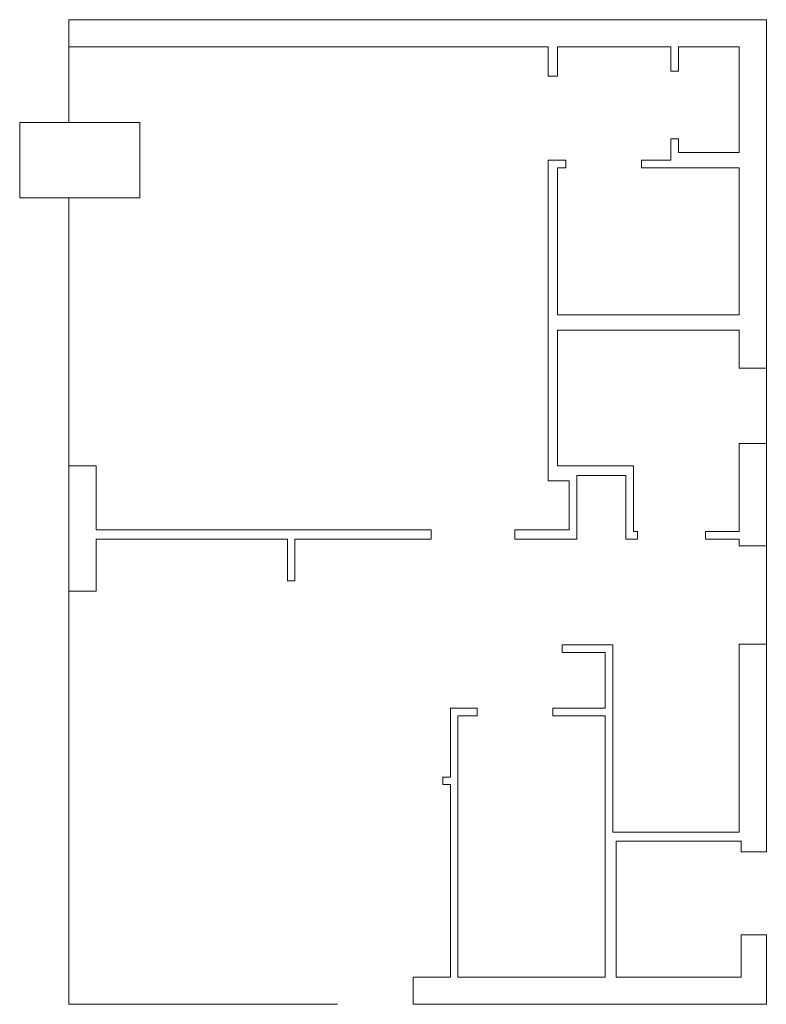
# Model space of a CAD drawing. Header units: metres. Extents: x 7472034 to 8439876, y 5890181 to 5961460.
# Tile 202 of 202: x 8439866 to 8439876, y 5890181 to 5890194. Entities that reach past the tile are written whole.
import ezdxf

# ---------------------------------------------------------------- set-up
doc = ezdxf.new("R2010")
doc.units = ezdxf.units.M
doc.header["$MEASUREMENT"] = 0
doc.layers.get('0').update_dxf_attribs({"linetype": 'CONTINUOUS', "lineweight": 5})
doc.layers.add('Ściany grube', color=51, linetype='CONTINUOUS')

# ---------------------------------------------------------------- blocks, each defined once
blk = doc.blocks.new('A$C1E3701F3')
at = {"layer": 'Ściany grube', "linetype": 'ByBlock', "lineweight": 9, "ltscale": 15}
blk.add_line((697, 989.1), (827, 989.1), dxfattribs=at)
at = {"layer": 'Ściany grube', "linetype": 'ByBlock', "lineweight": 9, "ltscale": 5, "elevation": 0}
for points in [[(461.4, 989.1), (0, 989.1), (0, 65.1), (36, 65.1), (36, 700.1), (75, 700.1), (75, 712.6), (36, 712.6), (36, 862.6), (68, 862.6), (68, 872.6), (36, 872.6), (36, 953.1), (176, 953.1), (176, 872.6), (158, 872.6), (158, 862.6), (186, 862.6), (186, 823.6), (196, 823.6), (196, 953.1), (391, 953.1), (391, 712.6), (196, 712.6), (196, 723.6), (186, 723.6), (186, 700.1), (610.5, 700.1), (610.5, 728.1), (675.5, 728.1), (675.5, 656.1), (688, 656.1), (688, 738.1), (603.5, 738.1), (603.5, 803.1), (688, 803.1), (688, 818.3), (678, 818.3), (678, 813.1), (591, 813.1), (591, 712.6), (411, 712.6), (411, 953.1), (461.4, 953.1)], [(561.4, 989.1), (561.4, 953.1), (678, 953.1), (678, 908.3), (688, 908.3), (688, 953.1), (697, 953.1), (697, 989.1)]]:
    blk.add_lwpolyline(points, close=True, dxfattribs=at)
at = {"layer": 'Ściany grube', "linetype": 'ByBlock', "lineweight": 9, "ltscale": 15}
for points, elevation in [([(461.4, 989.1), (561.4, 989.1)], 0), ([(36, 65.1), (136, 65.1)], 0.2), ([(236, 65.1), (591, 65.1)], 0.2), ([(757, 65.1), (857, 65.1)], 0)]:
    blk.add_lwpolyline(points, dxfattribs=dict(at, elevation=elevation))
at = {"layer": 'Ściany grube', "linetype": 'ByBlock', "lineweight": 9, "ltscale": 5, "elevation": 0}
for points in [[(1304, 521.1), (1304, 989.1), (1212, 989.1), (1212, 955.6), (1268, 955.6), (1268, 790.1), (1088, 790.1), (1088, 955.6), (1102, 955.6), (1102, 989.1), (827, 989.1), (827, 953.1), (1076, 953.1), (1076, 785.6), (828, 785.6), (828, 718.6), (838, 718.6), (838, 775.6), (912, 775.6), (912, 706.1), (922, 706.1), (922, 775.6), (1268, 775.6), (1268, 580.6), (922, 580.6), (922, 580.6), (922, 580.6), (922, 606.1), (912, 606.1), (912, 580.6), (912, 580.6), (912, 570.6), (1003, 570.6), (1003, 560.6), (1013, 560.6), (1013, 570.6), (1268, 570.6), (1268, 521.1), (1304, 521.1)], [(757, 101.1), (688, 101.1), (688, 354.6), (743, 354.6), (743, 364.6), (688, 364.6), (688, 545.1), (675.5, 545.1), (675.5, 101.1), (591, 101.1), (591, 65.1), (757, 65.1), (757, 101.1)], [(857, 65.1), (1304, 65.1), (1304, 65.1), (1304, 65.1), (1304, 421.1)]]:
    blk.add_lwpolyline(points, dxfattribs=at)
at = {"layer": 'Ściany grube', "linetype": 'ByBlock', "lineweight": 9, "ltscale": 15, "elevation": 0}
blk.add_lwpolyline([(236, 159.1), (136, 159.1), (136, 0), (236, 0)], close=True, dxfattribs=at)

msp = doc.modelspace()

# ---------------------------------------------------------------- block references
at = {"color": 1, "linetype": 'Continuous', "lineweight": 60, "ltscale": 0.2, "xscale": 0.01, "yscale": 0.01, "zscale": 0.01, "rotation": 270}
msp.add_blockref('A$C1E3701F3', (8439865.984, 5890193.635), dxfattribs=at)

doc.saveas('drawing.dxf')
